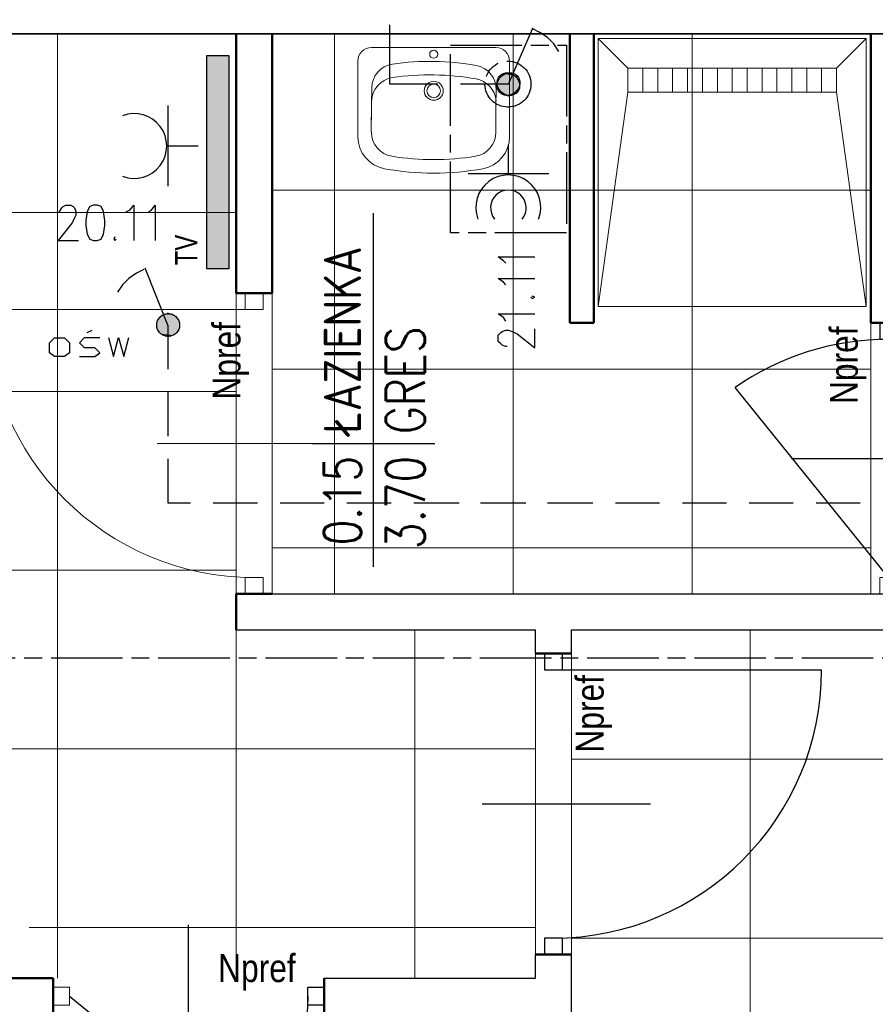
# Model space of a CAD drawing. Header units: millimetres. Extents: x 282377 to 1404227, y -783705 to 1038705.
# Tile 22 of 243: x 375728 to 376015, y 7502 to 7833. Entities that reach past the tile are written whole.
import ezdxf
from ezdxf.enums import TextEntityAlignment as Align

# ---------------------------------------------------------------- set-up
doc = ezdxf.new("R2010")
doc.units = ezdxf.units.MM
doc.linetypes.add('ACAD_ISO08W100', pattern=[36, 24, -3, 6, -3])
doc.layers.add('!!ELEKTRYKA', color=7, linetype='Continuous')
for name, color, linetype, lineweight in [('PG_WIDOKOWE_CIENKIE', 7, 'Continuous', 18), ('PG_WYPOSAŻENIE', 9, 'Continuous', 18), ('WYPOSAŻENIE GARAŻU', 253, 'Continuous', 5)]:
    doc.layers.add(name, color=color, linetype=linetype, lineweight=lineweight)
doc.styles.add('BIKTC', font='bikromsw.shx', dxfattribs={"width": 0.8})
doc.styles.add('BIKTS', font='bikromsw.shx', dxfattribs={"width": 0.85})
doc.styles.add('ROMANS', font='romans', dxfattribs={"width": 0.7})

# ---------------------------------------------------------------- blocks, each defined once
blk = doc.blocks.new('jamb')
blk.add_lwpolyline([(-0.5, -0.5), (-0.5, 0.5), (0.5, 0.5), (0.5, -0.5)], close=True)
blk = doc.blocks.new('A$C6b6b2cc1')
at = {"color": 5, "lineweight": 20}
for p, q in [((17.9, 91), (29.9, 91)), ((17.9, 0), (29.9, 0))]:
    blk.add_line(p, q, dxfattribs=at)
for p, q in [((20.9, 85.5), (20.9, 91)), ((20.9, 91), (26.9, 91)), ((26.9, 91), (26.9, 85.5)), ((26.9, 85.5), (20.9, 85.5))]:
    blk.add_line(p, q)
at = {"color": 0, "extrusion": (0, 0, -1)}
blk.add_line((23.9, 5.5), (75.47, 69.26), dxfattribs=at)
at = {"extrusion": (0, 0, -1)}
blk.add_line((56.49, 45.5), (0, 45.5), dxfattribs=at)
at = {"color": 0, "extrusion": (0, 0, -1)}
blk.add_arc((-23.9, -4.5), 90, 90, 124.9595, dxfattribs=at)
at = {"layer": 'WYPOSAŻENIE GARAŻU', "color": 240, "true_color": 0xed1f24, "xscale": 5.5, "yscale": 5.999999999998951, "zscale": 5.5, "rotation": 90}
blk.add_blockref('jamb', (23.9, 2.75), dxfattribs=at)
blk = doc.blocks.new('Brodzik')
at = {"layer": 'PG_WYPOSAŻENIE', "color": 18, "true_color": 0x000000}
for p, q in [((333.92, -1785.25), (343.92, -1857.25)), ((413.92, -1857.25), (423.92, -1785.25)), ((413.92, -1857.25), (343.92, -1857.25)), ((343.92, -1857.25), (343.92, -1865.25)), ((348.92, -1857.25), (348.92, -1865.25)), ((353.92, -1857.25), (353.92, -1865.25)), ((358.92, -1857.25), (358.92, -1865.25)), ((363.92, -1857.25), (363.92, -1865.25)), ((368.92, -1857.25), (368.92, -1865.25)), ((373.92, -1857.25), (373.92, -1865.25)), ((378.92, -1857.25), (378.92, -1865.25)), ((383.92, -1857.25), (383.92, -1865.25)), ((388.92, -1857.25), (388.92, -1865.25)), ((393.92, -1857.25), (393.92, -1865.25)), ((398.92, -1857.25), (398.92, -1865.25)), ((403.92, -1857.25), (403.92, -1865.25)), ((408.92, -1857.25), (408.92, -1865.25)), ((413.92, -1865.25), (413.92, -1857.25)), ((343.92, -1865.25), (333.92, -1875.25)), ((343.92, -1865.25), (413.92, -1865.25)), ((413.92, -1865.25), (423.92, -1875.25))]:
    blk.add_line(p, q, dxfattribs=at)
blk.add_lwpolyline([(333.92, -1785.25), (423.92, -1785.25), (423.92, -1875.25), (333.92, -1875.25)], close=True, dxfattribs=at)
blk = doc.blocks.new('dr1h901')
at = {"color": 7}
blk.add_line((-0.5, 0), (-0.5, 1), dxfattribs=at)
blk.add_line((0, 0.3622), (0, -0.2655))
blk.add_arc((-0.5, 0), 1, 0, 90, dxfattribs=at)
blk = doc.blocks.new('A$Cb1b4349b')
at = {"layer": 'WYPOSAŻENIE GARAŻU', "color": 240, "true_color": 0xed1f24, "xscale": 5.5, "yscale": 5.999999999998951, "zscale": 5.5, "rotation": 90}
for p in [(23.9, 98.25), (23.9, 2.75)]:
    blk.add_blockref('jamb', p, dxfattribs=at)
at = {"layer": 'WYPOSAŻENIE GARAŻU', "color": 1, "xscale": -90, "yscale": 90, "zscale": -90, "rotation": 270}
blk.add_blockref('dr1h901', (23.9, 50.5), dxfattribs=at)
blk = doc.blocks.new('A$Cf7835451')
at = {"layer": 'PG_WIDOKOWE_CIENKIE', "lineweight": 18}
for p, q in [((29.97, 50.9), (4.55, 50.9)), ((0, 4.55), (0, 46.36)), ((13.56, 46.28), (18.9, 46.36)), ((17.27, 46.25), (17.27, 46.33)), ((18.09, 46.3), (28.43, 46.46)), ((19.09, 46.31), (19.09, 46.36)), ((24.43, 46.36), (21.8, 46.36)), ((21.8, 46.36), (21.8, 46.36)), ((21.82, 46.36), (21.82, 46.36)), ((22.54, 46.36), (22.54, 46.41)), ((23.62, 46.36), (23.62, 46.38)), ((14.2, 4.47), (19.54, 4.55)), ((17.27, 4.51), (17.27, 4.6)), ((28.43, 4.55), (19.09, 4.55)), ((29.97, 0), (4.55, 0))]:
    blk.add_line(p, q, dxfattribs=at)
for centre, radius in [((2.27, 25.45), 1.36), ((14.54, 25.45), 3.18), ((14.54, 25.45), 2.27)]:
    blk.add_circle(centre, radius, dxfattribs=at)
for centre, radius, start, end in [((4.55, 46.36), 4.55, 90, 180), ((29.97, 40), 10.91, 10.2403, 90), ((13.68, 38.1), 8.18, 90.8747, 171.7206), ((18.21, 38.12), 8.18, 90.8747, 171.7206), ((28.43, 38.18), 8.18, 9.1541, 90), ((-50.54, 25.45), 92.72, 349.7597, 10.2403), ((92.84, 26.58), 88.17, 171.7206, 190.0289), ((97.37, 26.6), 88.17, 171.7206, 190.0289), ((-50.54, 25.45), 88.17, 350.8459, 9.1541), ((14.07, 12.65), 8.18, 190.0289, 270.8747), ((18.6, 12.67), 8.18, 190.0289, 264.7924), ((28.43, 12.73), 8.18, 270, 350.8459), ((29.97, 10.91), 10.91, 270, 349.7597), ((4.55, 4.55), 4.55, 180, 270)]:
    blk.add_arc(centre, radius, start, end, dxfattribs=at)
blk = doc.blocks.new('bikmet')
blk.add_line((0, 1.65), (0, -1.65))
at = {"style": 'ROMANS', "width": 0.8}
blk.add_attdef('NRPOM', text='', height=1, dxfattribs=at).set_placement((-0.333, 0.333), align=Align.RIGHT)
blk.add_attdef('NWAPOM', (0.25, 0.333), '', height=1, dxfattribs=at)
blk.add_attdef('RAREA', text='', height=1.042, dxfattribs=at).set_placement((-0.333, -0.333), align=Align.TOP_RIGHT)
blk.add_attdef('PODLOGA', text='', height=1.042, dxfattribs=at).set_placement((0.25, -0.333), align=Align.TOP_LEFT)

msp = doc.modelspace()

# ---------------------------------------------------------------- hatches: boundary and pattern name
at = {"layer": '!!ELEKTRYKA', "lineweight": 20}
h = msp.add_hatch(color=252, dxfattribs=at)
h.dxf.hatch_style = 1
h.paths.add_polyline_path([(375790.31, 7820.84), (375790.31, 7749.21), (375797.74, 7749.21), (375797.74, 7820.84)])

# ---------------------------------------------------------------- linework, layer by layer
at = {"layer": '!!ELEKTRYKA', "color": 252}
for p, q in [((375544.73, 7828.12), (376074.23, 7828.12)), ((375812.23, 7828.12), (375912.23, 7828.12)), ((375920.23, 7828.12), (376013.23, 7828.12)), ((375846.3, 7649.2), (375846.3, 7767.93)), ((375812.23, 7640.12), (376125.23, 7640.12)), ((375800.23, 7628.12), (375900.73, 7628.12)), ((375900.73, 7620.12), (375900.73, 7628.12)), ((375912.73, 7620.12), (375912.73, 7628.12)), ((375912.73, 7628.12), (376125.23, 7628.12)), ((375900.73, 7511.12), (375900.73, 7519.12)), ((375912.73, 7205.12), (375912.73, 7519.12)), ((375829.73, 7511.12), (375900.73, 7511.12))]:
    msp.add_line(p, q, dxfattribs=at)
at = {"layer": '!!ELEKTRYKA', "color": 252, "lineweight": 15, "ltscale": 15}
for p, q in [((375740.23, 7828.12), (375740.23, 7511.12)), ((375800.23, 7828.12), (375800.23, 7511.12)), ((375833.23, 7828.12), (375833.23, 7640.12)), ((375893.23, 7828.12), (375893.23, 7640.12)), ((375953.23, 7828.12), (375953.23, 7640.12)), ((375812.23, 7775.62), (376013.23, 7775.62)), ((375800.23, 7768.12), (375527.73, 7768.12)), ((375812.23, 7741.12), (375812.23, 7640.12)), ((376013.23, 7731.12), (376013.23, 7640.12)), ((375812.23, 7715.62), (376013.23, 7715.62)), ((375800.23, 7708.12), (375527.73, 7708.12)), ((375812.23, 7655.62), (376013.23, 7655.62)), ((375800.23, 7648.12), (375527.73, 7648.12)), ((375860.23, 7628.12), (375860.23, 7511.12)), ((375972.73, 7628.12), (375972.73, 7224.62)), ((375900.73, 7620.12), (375900.73, 7519.12)), ((375912.73, 7620.12), (375912.73, 7519.12)), ((375900.73, 7588.12), (375527.73, 7588.12)), ((375912.73, 7584.62), (376318.73, 7584.62)), ((375900.73, 7528.12), (375730.73, 7528.12)), ((375912.73, 7524.62), (376318.73, 7524.62))]:
    msp.add_line(p, q, dxfattribs=at)
at = {"layer": '!!ELEKTRYKA', "color": 252, "lineweight": 50}
for p, q in [((375800.23, 7741.12), (375800.23, 7828.12)), ((375812.23, 7741.12), (375812.23, 7828.12)), ((375912.23, 7731.12), (375912.23, 7828.12)), ((375920.23, 7731.12), (375920.23, 7828.12)), ((376013.23, 7731.12), (376013.23, 7828.12)), ((375812.23, 7741.12), (375800.23, 7741.12)), ((375912.23, 7731.12), (375920.23, 7731.12)), ((376013.23, 7731.12), (376025.23, 7731.12)), ((375800.23, 7628.12), (375800.23, 7640.12)), ((375812.23, 7640.12), (375800.23, 7640.12)), ((375900.73, 7620.12), (375912.73, 7620.12)), ((375900.73, 7519.12), (375912.73, 7519.12)), ((375648.73, 7511.12), (375738.73, 7511.12)), ((375738.73, 7499.12), (375738.73, 7511.12)), ((375829.73, 7499.12), (375829.73, 7511.12))]:
    msp.add_line(p, q, dxfattribs=at)
at = {"layer": '!!ELEKTRYKA', "color": 252}
for points in [[(375544.73, 7840.12), (376074.23, 7840.12), (376074.23, 7828.12), (375544.73, 7828.12)], [(375790.31, 7820.84), (375797.74, 7820.84), (375797.74, 7749.21), (375790.31, 7749.21)]]:
    msp.add_lwpolyline(points, close=True, dxfattribs=at)
at = {"layer": '!!ELEKTRYKA', "color": 202, "linetype": 'ACAD_ISO08W100', "lineweight": -3, "true_color": 0xa500dd}
for points in [[(375867.86, 7811.25), (375851.77, 7811.25), (375851.77, 7831.15)], [(375891.58, 7811.25), (375899.63, 7829.87)], [(375908.5, 7822.26), (375906.8, 7824.8), (375904.69, 7826.92), (375902.11, 7828.61), (375899.59, 7829.88)], [(375891.59, 7811.24), (375875.5, 7811.24)]]:
    msp.add_lwpolyline(points, dxfattribs=at)
msp.add_lwpolyline([(375872.12, 7761.29), (375872.12, 7824.37), (375911.08, 7824.37), (375911.08, 7761.29)], close=True, dxfattribs=at)
at = {"layer": '!!ELEKTRYKA', "color": 202, "linetype": 'Continuous', "lineweight": -3, "true_color": 0xa500dd}
for points in [[(375777.24, 7804.06), (375777.24, 7776.96)], [(375777.24, 7790.51), (375787.42, 7790.51)], [(375891.58, 7781.19), (375891.58, 7790.93)], [(375905.15, 7781.19), (375878.06, 7781.19)]]:
    msp.add_lwpolyline(points, dxfattribs=at)
at = {"layer": '!!ELEKTRYKA', "color": 192, "linetype": 'ACAD_ISO08W100', "lineweight": -3, "true_color": 0x6d00dd}
for points in [[(375740.88, 7768.06), (375740.88, 7768.49), (375741.73, 7769.76), (375742.15, 7770.18), (375742.99, 7770.61), (375744.68, 7770.61), (375745.53, 7770.18), (375745.95, 7769.76), (375746.37, 7768.49), (375746.37, 7767.22), (375745.95, 7766.37), (375745.11, 7764.68), (375740.46, 7758.75), (375747.22, 7758.75)], [(375763.3, 7768.49), (375764.56, 7768.91), (375765.83, 7770.61), (375765.83, 7758.75)], [(375770.89, 7768.5), (375771.73, 7768.92), (375772.99, 7770.61), (375772.99, 7758.76)], [(375759.51, 7760.02), (375759.09, 7759.17), (375759.51, 7758.75), (375759.93, 7759.17)], [(375890.73, 7751.13), (375889.9, 7751.98), (375888.2, 7753.25), (375900.49, 7753.25)], [(375890.73, 7743.93), (375889.9, 7744.78), (375888.2, 7746.05), (375900.49, 7746.05)], [(375899.17, 7739.71), (375899.59, 7739.29), (375900.46, 7739.71), (375899.59, 7740.13)], [(375890.73, 7731.66), (375889.9, 7732.93), (375888.2, 7734.2), (375900.49, 7734.2)], [(375891.15, 7723.19), (375890.73, 7723.19), (375889.49, 7723.61), (375889.03, 7724.04), (375888.2, 7724.88), (375888.2, 7727), (375889.03, 7727.85), (375889.49, 7728.27), (375890.73, 7728.69), (375891.61, 7728.69), (375892.85, 7728.27), (375894.55, 7727.42), (375900.49, 7722.77), (375900.49, 7729.12)]]:
    msp.add_lwpolyline(points, dxfattribs=at)
msp.add_lwpolyline([(375752.31, 7770.6), (375751.04, 7770.18), (375750.2, 7768.49), (375749.78, 7765.52), (375749.78, 7763.83), (375750.2, 7760.87), (375751.04, 7759.17), (375752.31, 7758.75), (375753.57, 7758.75), (375754.84, 7759.17), (375755.68, 7760.87), (375756.15, 7763.83), (375756.15, 7765.52), (375755.68, 7768.49), (375754.84, 7770.18), (375753.57, 7770.6)], close=True, dxfattribs=at)
at = {"layer": '!!ELEKTRYKA', "color": 172, "linetype": 'ACAD_ISO08W100', "lineweight": -3, "true_color": 0x0000b8}
for points in [[(375769.23, 7749.02), (375766.7, 7747.75), (375764.12, 7746.05), (375762.02, 7743.94), (375760.33, 7741.4)], [(375777.27, 7730.39), (375769.65, 7749.44)], [(375777.24, 7730.39), (375777.24, 7715.58)], [(375750.19, 7727.85), (375751.88, 7728.7)], [(375747.64, 7719.81), (375752.7, 7719.81), (375754.43, 7721.08), (375752.7, 7722.77), (375749.32, 7722.77), (375747.64, 7724.46), (375749.32, 7726.16), (375754.43, 7726.16)], [(375757.37, 7726.16), (375759.05, 7719.81), (375760.74, 7726.16), (375762.47, 7719.81), (375764.15, 7726.16)], [(375777.24, 7707.96), (375777.24, 7693.14)], [(375777.24, 7685.52), (375777.24, 7670.71), (375784.85, 7670.71)], [(375792.49, 7670.7), (375807.31, 7670.7)], [(375814.95, 7670.7), (375829.77, 7670.7)], [(375837.36, 7670.7), (375852.18, 7670.7)], [(375859.82, 7670.7), (375875.06, 7670.7)], [(375882.24, 7670.7), (375897.47, 7670.7)], [(375904.7, 7670.7), (375919.93, 7670.7)], [(375927.53, 7670.7), (375942.35, 7670.7)], [(375949.99, 7670.7), (375964.81, 7670.7)], [(375972.4, 7670.7), (375987.22, 7670.7)], [(375994.86, 7670.7), (376009.68, 7670.7)]]:
    msp.add_lwpolyline(points, dxfattribs=at)
msp.add_lwpolyline([(375742.56, 7719.8), (375739.18, 7719.8), (375737.49, 7721.07), (375737.49, 7724.46), (375739.18, 7726.15), (375742.56, 7726.15), (375744.25, 7724.46), (375744.25, 7721.07)], close=True, dxfattribs=at)
at = {"layer": '!!ELEKTRYKA', "color": 14, "linetype": 'ACAD_ISO08W100', "lineweight": -3, "true_color": 0x950000}
msp.add_lwpolyline([(375486.05, 7618.73), (376086.3, 7618.73)], dxfattribs=at)
at = {"layer": '!!ELEKTRYKA', "color": 202, "linetype": 'ACAD_ISO08W100', "lineweight": -3, "true_color": 0xa500dd}
msp.add_circle((375891.44, 7811.26), 7.72, dxfattribs=at)
at = {"layer": '!!ELEKTRYKA', "color": 172, "linetype": 'ACAD_ISO08W100', "lineweight": -3, "true_color": 0x0000b8}
msp.add_circle((375777.37, 7730.37), 3.83, dxfattribs=at)
msp.add_circle((375777.37, 7730.37), 3.83, dxfattribs=at)
at = {"layer": '!!ELEKTRYKA', "color": 202, "linetype": 'Continuous', "lineweight": -3, "true_color": 0xa500dd}
for centre, radius, start, end in [((375765.99, 7790.5), 10.89, 248.8599, 111.1401), ((375891.55, 7769.86), 10.9, 339.0398, 200.9602), ((375891.58, 7769.71), 5.98, 321.0318, 218.9682)]:
    msp.add_arc(centre, radius, start, end, dxfattribs=at)
at = {"layer": '!!ELEKTRYKA', "color": 202, "linetype": 'ACAD_ISO08W100', "lineweight": -3, "true_color": 0xa500dd}
for centre, major_axis, ratio, start_param, end_param in [((375891.6, 7811.26), (-2.96, -2.75), 0.884292, 4.745591, 11.028776), ((375891.6, 7811.26), (-2.96, -2.75), 0.884292, 4.745591, 11.028776), ((375891.58, 7811.24), (-2.77, 2.92), 0.884169, 1.601521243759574, 7.884706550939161), ((375891.58, 7811.24), (-2.77, 2.92), 0.884169, 1.601521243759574, 7.884706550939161)]:
    msp.add_ellipse(centre, major_axis=major_axis, ratio=ratio, start_param=start_param, end_param=end_param, dxfattribs=at)
for points in [[(375888.61, 7813.78), (375894.96, 7812.94), (375888.2, 7812.94)], [(375888.61, 7813.78), (375894.96, 7812.94), (375888.2, 7812.94)], [(375888.61, 7813.78), (375894.96, 7812.94), (375888.2, 7812.94)], [(375888.61, 7813.78), (375894.96, 7812.94), (375888.2, 7812.94)], [(375889.03, 7814.21), (375894.55, 7813.79), (375888.61, 7813.79)], [(375889.03, 7814.21), (375894.55, 7813.79), (375888.61, 7813.79)], [(375889.03, 7814.21), (375894.55, 7813.79), (375888.61, 7813.79)], [(375889.03, 7814.21), (375894.55, 7813.79), (375888.61, 7813.79)], [(375888.61, 7813.79), (375894.55, 7813.79), (375894.96, 7812.94)], [(375888.61, 7813.79), (375894.55, 7813.79), (375894.96, 7812.94)], [(375888.61, 7813.79), (375894.55, 7813.79), (375894.96, 7812.94)], [(375888.61, 7813.79), (375894.55, 7813.79), (375894.96, 7812.94)], [(375889.86, 7814.64), (375893.68, 7814.22), (375889.03, 7814.22)], [(375889.86, 7814.64), (375893.68, 7814.22), (375889.03, 7814.22)], [(375889.03, 7814.22), (375894.09, 7814.22), (375894.55, 7813.79)], [(375889.03, 7814.22), (375894.09, 7814.22), (375894.55, 7813.79)], [(375889.03, 7814.22), (375894.09, 7814.22), (375894.55, 7813.79)], [(375889.03, 7814.22), (375894.09, 7814.22), (375894.55, 7813.79)], [(375889.86, 7814.64), (375894.09, 7814.22), (375889.44, 7814.22)], [(375889.86, 7814.64), (375894.09, 7814.22), (375889.44, 7814.22)], [(375889.86, 7814.64), (375893.26, 7814.64), (375893.67, 7814.22)], [(375889.86, 7814.64), (375893.26, 7814.64), (375894.09, 7814.22)], [(375889.86, 7814.64), (375893.26, 7814.64), (375893.67, 7814.22)], [(375889.86, 7814.64), (375893.26, 7814.64), (375894.09, 7814.22)], [(375890.68, 7815.07), (375892.8, 7814.64), (375890.27, 7814.64)], [(375890.68, 7815.07), (375892.8, 7814.64), (375890.27, 7814.64)], [(375890.68, 7815.07), (375892.8, 7814.64), (375890.27, 7814.64)], [(375890.68, 7815.07), (375892.8, 7814.64), (375890.27, 7814.64)], [(375890.75, 7815.05), (375892.46, 7815.05), (375892.87, 7814.63)], [(375890.75, 7815.05), (375892.46, 7815.05), (375892.87, 7814.63)], [(375890.75, 7815.05), (375892.46, 7815.05), (375892.87, 7814.63)], [(375890.75, 7815.05), (375892.46, 7815.05), (375892.87, 7814.63)], [(375888.2, 7812.94), (375895.42, 7812.51), (375887.79, 7812.51)], [(375888.2, 7812.94), (375895.42, 7812.51), (375887.79, 7812.51)], [(375888.2, 7812.94), (375895.42, 7812.51), (375887.79, 7812.51)], [(375888.2, 7812.94), (375895.42, 7812.51), (375887.79, 7812.51)], [(375887.79, 7812.51), (375895.42, 7812.09), (375887.79, 7812.09)], [(375887.79, 7812.51), (375895.42, 7812.51), (375895.42, 7812.09)], [(375887.79, 7812.51), (375895.42, 7812.09), (375887.79, 7812.09)], [(375887.79, 7812.51), (375895.42, 7812.51), (375895.42, 7812.09)], [(375887.79, 7812.51), (375895.42, 7812.09), (375887.79, 7812.09)], [(375887.79, 7812.51), (375895.42, 7812.51), (375895.42, 7812.09)], [(375887.79, 7812.51), (375895.42, 7812.09), (375887.79, 7812.09)], [(375887.79, 7812.51), (375895.42, 7812.51), (375895.42, 7812.09)], [(375887.79, 7812.09), (375895.42, 7811.67), (375887.79, 7811.67)], [(375887.79, 7812.09), (375895.42, 7812.09), (375895.42, 7811.67)], [(375887.79, 7812.09), (375895.42, 7811.67), (375887.79, 7811.67)], [(375887.79, 7812.09), (375895.42, 7812.09), (375895.42, 7811.67)], [(375887.79, 7812.09), (375895.42, 7811.67), (375887.79, 7811.67)], [(375887.79, 7812.09), (375895.42, 7812.09), (375895.42, 7811.67)], [(375887.79, 7812.09), (375895.42, 7811.67), (375887.79, 7811.67)], [(375887.79, 7812.09), (375895.42, 7812.09), (375895.42, 7811.67)], [(375887.79, 7811.67), (375895.42, 7810.82), (375887.79, 7810.82)], [(375887.79, 7811.67), (375895.42, 7811.67), (375895.42, 7810.82)], [(375887.79, 7811.67), (375895.42, 7810.82), (375887.79, 7810.82)], [(375887.79, 7811.67), (375895.42, 7811.67), (375895.42, 7810.82)], [(375887.79, 7811.67), (375895.42, 7810.82), (375887.79, 7810.82)], [(375887.79, 7811.67), (375895.42, 7811.67), (375895.42, 7810.82)], [(375887.79, 7811.67), (375895.42, 7810.82), (375887.79, 7810.82)], [(375887.79, 7811.67), (375895.42, 7811.67), (375895.42, 7810.82)], [(375887.79, 7810.82), (375895.42, 7810.4), (375887.79, 7810.4)], [(375887.79, 7810.82), (375895.42, 7810.82), (375895.42, 7810.4)], [(375887.79, 7810.82), (375895.42, 7810.4), (375887.79, 7810.4)], [(375887.79, 7810.82), (375895.42, 7810.82), (375895.42, 7810.4)], [(375887.79, 7810.82), (375895.42, 7810.4), (375887.79, 7810.4)], [(375887.79, 7810.82), (375895.42, 7810.82), (375895.42, 7810.4)], [(375887.79, 7810.82), (375895.42, 7810.4), (375887.79, 7810.4)], [(375887.79, 7810.82), (375895.42, 7810.82), (375895.42, 7810.4)], [(375887.79, 7810.4), (375895.42, 7809.97), (375887.79, 7809.97)], [(375887.79, 7810.4), (375895.42, 7810.4), (375895.42, 7809.97)], [(375887.79, 7810.4), (375895.42, 7809.97), (375887.79, 7809.97)], [(375887.79, 7810.4), (375895.42, 7810.4), (375895.42, 7809.97)], [(375887.79, 7810.4), (375895.42, 7809.97), (375887.79, 7809.97)], [(375887.79, 7810.4), (375895.42, 7810.4), (375895.42, 7809.97)], [(375887.79, 7810.4), (375895.42, 7809.97), (375887.79, 7809.97)], [(375887.79, 7810.4), (375895.42, 7810.4), (375895.42, 7809.97)], [(375887.79, 7809.97), (375894.96, 7809.55), (375888.2, 7809.55)], [(375887.79, 7809.97), (375895.42, 7809.97), (375894.96, 7809.55)], [(375887.79, 7809.97), (375894.96, 7809.55), (375888.2, 7809.55)], [(375887.79, 7809.97), (375895.42, 7809.97), (375894.96, 7809.55)], [(375887.79, 7809.97), (375894.96, 7809.55), (375888.2, 7809.55)], [(375887.79, 7809.97), (375895.42, 7809.97), (375894.96, 7809.55)], [(375887.79, 7809.97), (375894.96, 7809.55), (375888.2, 7809.55)], [(375887.79, 7809.97), (375895.42, 7809.97), (375894.96, 7809.55)], [(375888.2, 7812.94), (375894.96, 7812.94), (375895.38, 7812.51)], [(375888.2, 7812.94), (375894.96, 7812.94), (375895.38, 7812.51)], [(375888.2, 7812.94), (375894.96, 7812.94), (375895.38, 7812.51)], [(375888.2, 7812.94), (375894.96, 7812.94), (375895.38, 7812.51)], [(375888.2, 7809.55), (375894.96, 7809.13), (375888.2, 7809.13)], [(375888.2, 7809.55), (375894.96, 7809.55), (375894.96, 7809.13)], [(375888.2, 7809.55), (375894.96, 7809.13), (375888.2, 7809.13)], [(375888.2, 7809.55), (375894.96, 7809.55), (375894.96, 7809.13)], [(375888.2, 7809.55), (375894.96, 7809.13), (375888.2, 7809.13)], [(375888.2, 7809.55), (375894.96, 7809.55), (375894.96, 7809.13)], [(375888.2, 7809.55), (375894.96, 7809.13), (375888.2, 7809.13)], [(375888.2, 7809.55), (375894.96, 7809.55), (375894.96, 7809.13)], [(375888.2, 7809.13), (375894.55, 7808.7), (375888.61, 7808.7)], [(375888.2, 7809.13), (375894.96, 7809.13), (375894.55, 7808.7)], [(375888.2, 7809.13), (375894.55, 7808.7), (375888.61, 7808.7)], [(375888.2, 7809.13), (375894.96, 7809.13), (375894.55, 7808.7)], [(375888.2, 7809.13), (375894.55, 7808.7), (375888.61, 7808.7)], [(375888.2, 7809.13), (375894.96, 7809.13), (375894.55, 7808.7)], [(375888.2, 7809.13), (375894.55, 7808.7), (375888.61, 7808.7)], [(375888.2, 7809.13), (375894.96, 7809.13), (375894.55, 7808.7)], [(375888.61, 7808.71), (375894.14, 7808.28), (375889.03, 7808.28)], [(375888.61, 7808.71), (375894.55, 7808.71), (375894.14, 7808.28)], [(375888.61, 7808.71), (375894.55, 7808.28), (375889.03, 7808.28)], [(375888.61, 7808.71), (375894.55, 7808.71), (375894.55, 7808.28)], [(375888.61, 7808.71), (375894.14, 7808.28), (375889.03, 7808.28)], [(375888.61, 7808.71), (375894.55, 7808.71), (375894.14, 7808.28)], [(375888.61, 7808.71), (375894.55, 7808.28), (375889.03, 7808.28)], [(375888.61, 7808.71), (375894.55, 7808.71), (375894.55, 7808.28)], [(375889.03, 7808.29), (375893.68, 7807.86), (375889.44, 7807.86)], [(375889.03, 7808.29), (375894.09, 7808.29), (375893.68, 7807.86)], [(375889.03, 7808.29), (375893.68, 7807.86), (375889.44, 7807.86)], [(375889.03, 7808.29), (375894.09, 7808.29), (375893.68, 7807.86)], [(375889.03, 7808.29), (375893.68, 7807.86), (375889.44, 7807.86)], [(375889.03, 7808.29), (375894.09, 7808.29), (375893.68, 7807.86)], [(375889.03, 7808.29), (375893.68, 7807.86), (375889.44, 7807.86)], [(375889.03, 7808.29), (375894.09, 7808.29), (375893.68, 7807.86)], [(375889.44, 7807.86), (375893.26, 7807.44), (375889.86, 7807.44)], [(375889.44, 7807.86), (375893.68, 7807.86), (375893.26, 7807.44)], [(375889.44, 7807.86), (375893.26, 7807.44), (375889.86, 7807.44)], [(375889.44, 7807.86), (375893.68, 7807.86), (375893.26, 7807.44)], [(375889.44, 7807.86), (375893.26, 7807.44), (375889.86, 7807.44)], [(375889.44, 7807.86), (375893.68, 7807.86), (375893.26, 7807.44)], [(375889.44, 7807.86), (375893.26, 7807.44), (375889.86, 7807.44)], [(375889.44, 7807.86), (375893.68, 7807.86), (375893.26, 7807.44)], [(375890.75, 7807.43), (375892.04, 7807.43), (375891.58, 7807.01)], [(375890.75, 7807.43), (375892.04, 7807.43), (375891.58, 7807.01)], [(375891.17, 7807.43), (375892.46, 7807.43), (375891.58, 7807.01)], [(375891.17, 7807.43), (375892.46, 7807.43), (375891.58, 7807.01)]]:
    msp.add_solid(points, dxfattribs=at)
at = {"layer": '!!ELEKTRYKA', "color": 172, "linetype": 'ACAD_ISO08W100', "lineweight": -3, "true_color": 0x0000b8}
for points in [[(375775.18, 7733.77), (375780.27, 7733.35), (375774.76, 7733.35)], [(375776.01, 7734.2), (375779.42, 7733.78), (375775.17, 7733.78)], [(375775.17, 7733.78), (375779.42, 7733.78), (375780.26, 7733.35)], [(375776, 7734.2), (375778.94, 7734.2), (375779.41, 7733.78)], [(375777.25, 7734.63), (375778.09, 7734.21), (375776.83, 7734.21)], [(375773.87, 7732.09), (375781.06, 7731.24), (375773.45, 7731.24)], [(375773.45, 7731.24), (375781.06, 7730.82), (375773.45, 7730.82)], [(375773.45, 7731.24), (375781.06, 7731.24), (375781.06, 7730.82)], [(375773.45, 7730.82), (375781.06, 7729.97), (375773.45, 7729.97)], [(375773.45, 7730.82), (375781.06, 7730.82), (375781.06, 7729.97)], [(375774.28, 7732.94), (375781.05, 7732.09), (375773.86, 7732.09)], [(375773.86, 7732.09), (375781.05, 7732.09), (375781.05, 7731.24)], [(375774.69, 7733.36), (375780.63, 7732.94), (375774.27, 7732.94)], [(375774.27, 7732.94), (375780.63, 7732.94), (375781.05, 7732.09)], [(375774.76, 7733.35), (375780.27, 7733.35), (375780.69, 7732.93)], [(375773.45, 7729.97), (375781.06, 7729.13), (375773.87, 7729.13)], [(375773.45, 7729.97), (375781.06, 7729.97), (375781.06, 7729.13)], [(375773.86, 7729.12), (375780.63, 7728.7), (375773.86, 7728.7)], [(375773.86, 7729.12), (375781.05, 7729.12), (375780.63, 7728.7)], [(375773.86, 7728.7), (375780.21, 7727.85), (375774.28, 7727.85)], [(375773.86, 7728.7), (375780.63, 7728.7), (375780.21, 7727.85)], [(375774.27, 7727.86), (375779.79, 7727.43), (375775.11, 7727.43)], [(375774.27, 7727.86), (375780.21, 7727.86), (375779.79, 7727.43)], [(375775.17, 7727.42), (375779, 7727), (375775.59, 7727)], [(375775.17, 7727.42), (375779.84, 7727.42), (375779, 7727)], [(375776.41, 7727.01), (375777.67, 7726.58), (375776.83, 7726.58)], [(375776.41, 7727.01), (375778.51, 7727.01), (375777.67, 7726.58)]]:
    msp.add_solid(points, dxfattribs=at)

# ---------------------------------------------------------------- block references
at = {"layer": '!!ELEKTRYKA', "color": 252, "xscale": -1, "rotation": 180}
msp.add_blockref('Brodzik', (375587.81, 5951.36), dxfattribs=at)
at = {"layer": '!!ELEKTRYKA', "color": 252, "lineweight": 30, "xscale": -1, "rotation": 89.99999999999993}
msp.add_blockref('A$Cf7835451', (375891.97, 7823.56), dxfattribs=at)
at = {"layer": '!!ELEKTRYKA', "color": 252, "xscale": 12.5, "yscale": 12.5, "zscale": 12.5, "rotation": 90}
msp.add_blockref('bikmet', (375846.3, 7690.62), dxfattribs=at).add_auto_attribs({'NRPOM': '0.15', 'NWAPOM': 'ŁAZIENKA', 'RAREA': '3.70', 'PODLOGA': 'GRES'})
at = {"layer": '!!ELEKTRYKA', "color": 252, "lineweight": 20}
for name, p, rotation in [('A$Cb1b4349b', (375830.13, 7741.12), 180), ('A$C6b6b2cc1', (375738.73, 7529.01), 270)]:
    msp.add_blockref(name, p, dxfattribs=dict(at, rotation=rotation))
at = {"layer": '!!ELEKTRYKA', "color": 252, "lineweight": 20, "xscale": -1}
msp.add_blockref('A$C6b6b2cc1', (376043.13, 7640.12), dxfattribs=at)
at = {"layer": '!!ELEKTRYKA', "color": 252}
for name, p, xscale, yscale, zscale, rotation in [('jamb', (375906.73, 7617.37), -5.5, 5.999999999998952, 5.5, 89.99999999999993), ('dr1h901', (375906.73, 7569.62), 90, 90, -90, 270), ('jamb', (375906.73, 7521.87), -5.5, 5.999999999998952, 5.5, 89.99999999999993)]:
    msp.add_blockref(name, p, dxfattribs=dict(at, xscale=xscale, yscale=yscale, zscale=zscale, rotation=rotation))

# ---------------------------------------------------------------- texts
at = {"layer": '!!ELEKTRYKA', "color": 252, "attachment_point": 1, "rotation": 90}
for s, insert, char_height, width, style in [('TV', (375779.68, 7750.45), 7.5, 650.6795, 'BIKTC'), ('Npref', (375792.27, 7705.37), 9.375, 793.7526, 'BIKTS'), ('Npref', (375999.5, 7703.87), 9.375, 793.7526, 'BIKTS'), ('Npref', (375914.2, 7586.88), 9.375, 793.7526, 'BIKTS')]:
    msp.add_mtext(s, dxfattribs=dict(at, insert=insert, char_height=char_height, width=width, style=style))
at = {"layer": '!!ELEKTRYKA', "color": 252, "insert": (375794.14, 7519.22), "char_height": 9.375, "width": 793.7526, "attachment_point": 1, "style": 'BIKTS'}
msp.add_mtext('Npref', dxfattribs=at)

doc.saveas('drawing.dxf')
